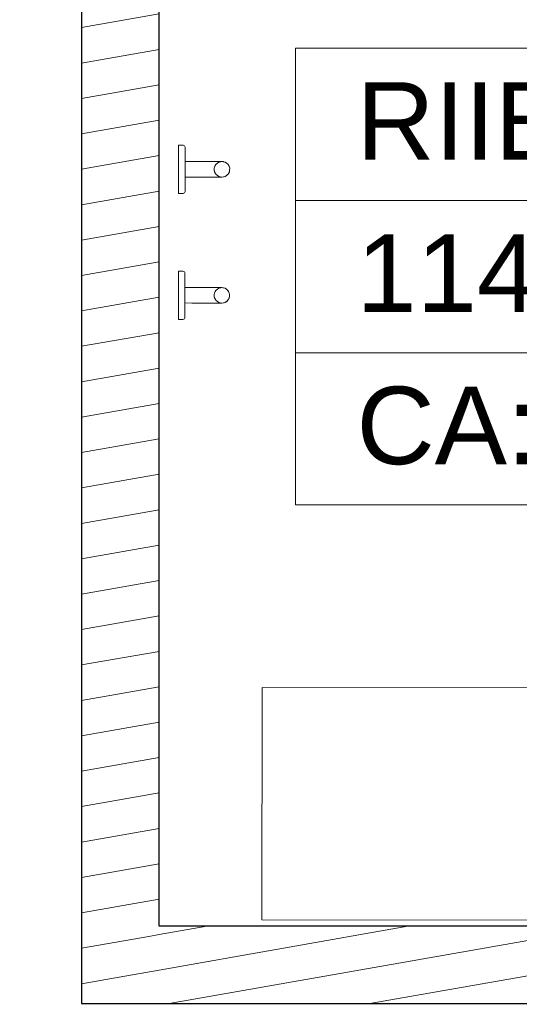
# Model space of a CAD drawing. Header units: millimetres. Extents: x -63554 to 200, y -19084 to 40052.
# Tile 33 of 120: x -45202 to -44558, y -2911 to -1640. Entities that reach past the tile are written whole.
import ezdxf
from ezdxf.enums import TextEntityAlignment as Align

# ---------------------------------------------------------------- set-up
doc = ezdxf.new("R2010")
doc.units = ezdxf.units.MM
doc.header["$MEASUREMENT"] = 0
for name, color, linetype in [('014_Ruumi netopind', 7, 'Continuous'), ('New_014_Ruumi netopind', 7, 'Continuous'), ('New_1311_Vaheseinad', 7, 'Continuous'), ('New_SA- santehnika', 7, 'Continuous'), ('New_SA-mööbel', 7, 'Continuous')]:
    doc.layers.add(name, color=color, linetype=linetype)
for name, color, linetype, lineweight in [('Archicad Zone Stamps_Pen_No__1', 7, 'Continuous', 13), ('Archicad Zone Stamps_Pen_No__7', 7, 'Continuous', 35), ('New_1311_Vaheseinad_Pen_No__101', 252, 'Continuous', 13), ('New_1311_Vaheseinad_Pen_No__41', 7, 'Continuous', 25), ('New_SA- santehnika_Pen_No__101', 252, 'Continuous', 13), ('New_SA-mööbel_Pen_No__101', 252, 'Continuous', 13)]:
    doc.layers.add(name, color=color, linetype=linetype, lineweight=lineweight)
doc.styles.add('GENERATED_STYLE_2', font='arial.ttf')
pattern_1 = [(10, (0, 0), (-7.81417, 44.316348), [])]

# ---------------------------------------------------------------- blocks, each defined once
blk = doc.blocks.new('RIIETUSBOKS_114.2_38_1', base_point=(-44306.6, -1971.8))
at = {"layer": 'Archicad Zone Stamps_Pen_No__1', "color": 7, "linetype": 'Continuous', "lineweight": 13}
for p, q in [((-43767, -1677.1), (-44846.2, -1677.1)), ((-44846.2, -1677.1), (-44846.2, -2266.4)), ((-44846.2, -1677.1), (-43767, -1677.1)), ((-44846.2, -1873.6), (-44846.2, -1677.1)), ((-43767, -2266.4), (-43767, -1677.1)), ((-43767, -1677.1), (-43767, -1873.6)), ((-43767, -1873.6), (-44846.2, -1873.6)), ((-44846.2, -1873.6), (-43767, -1873.6)), ((-44846.2, -2070), (-44846.2, -1873.6)), ((-43767, -1873.6), (-43767, -2070)), ((-43767, -2070), (-44846.2, -2070)), ((-44846.2, -2070), (-43767, -2070)), ((-44846.2, -2266.4), (-44846.2, -2070)), ((-43767, -2070), (-43767, -2266.4)), ((-44846.2, -2266.4), (-43767, -2266.4)), ((-43767, -2266.4), (-44846.2, -2266.4))]:
    blk.add_line(p, q, dxfattribs=at)
at = {"layer": 'Archicad Zone Stamps_Pen_No__7', "color": 7, "lineweight": 35, "insert": (-44238.9, -2115.2), "char_height": 100, "attachment_point": 1, "style": 'GENERATED_STYLE_2'}
blk.add_mtext('\\A1;{\\pql;\\pt0,350;\\fArial|b0|i0|c0|p0;\\W1.000000;1.3\\fArial|b0|i0|c0|p0;\\W1.000000;\\A1{\\H.66x;\\S^  ;}\\fArial|b0|i0|c0|p0;\\W1.000000; m\\fArial|b0|i0|c0|p0;\\W1.000000;\\A1{\\H.66x;\\S2^  ;}}', dxfattribs=at)
at = {"layer": 'Archicad Zone Stamps_Pen_No__7', "color": 7, "lineweight": 35, "style": 'GENERATED_STYLE_2'}
for tag, p in [('DUMMY_861', (-43845.6, -1696.8)), ('ROOM_NAME', (-44767.7, -1720.9)), ('DUMMY_862', (-43845.6, -1893.2)), ('ROOM_NUMBER', (-44767.7, -1917.3)), ('ceilingCode', (-44767.7, -2113.8))]:
    blk.add_attdef(tag, text='', height=100, dxfattribs=at).set_placement(p, align=Align.TOP_LEFT)
blk = doc.blocks.new('RIIETUSBOKS_114.3_39_1', base_point=(-44638.5, -1053.6))
at = {"layer": 'Archicad Zone Stamps_Pen_No__1', "color": 7, "linetype": 'Continuous', "lineweight": 13}
for p, q in [((-44098.9, -759), (-45178.1, -759)), ((-45178.1, -759), (-45178.1, -1348.3)), ((-45178.1, -759), (-44098.9, -759)), ((-45178.1, -955.4), (-45178.1, -759)), ((-44098.9, -1348.3), (-44098.9, -759)), ((-44098.9, -759), (-44098.9, -955.4)), ((-44098.9, -955.4), (-45178.1, -955.4)), ((-45178.1, -955.4), (-44098.9, -955.4)), ((-45178.1, -1151.8), (-45178.1, -955.4)), ((-44098.9, -955.4), (-44098.9, -1151.8)), ((-44098.9, -1151.8), (-45178.1, -1151.8)), ((-45178.1, -1151.8), (-44098.9, -1151.8)), ((-45178.1, -1348.3), (-45178.1, -1151.8)), ((-44098.9, -1151.8), (-44098.9, -1348.3)), ((-45178.1, -1348.3), (-44098.9, -1348.3)), ((-44098.9, -1348.3), (-45178.1, -1348.3))]:
    blk.add_line(p, q, dxfattribs=at)
at = {"layer": 'Archicad Zone Stamps_Pen_No__7', "color": 7, "lineweight": 35, "insert": (-44570.8, -1197.1), "char_height": 100, "attachment_point": 1, "style": 'GENERATED_STYLE_2'}
blk.add_mtext('\\A1;{\\pql;\\pt0,350;\\fArial|b0|i0|c0|p0;\\W1.000000;1.4\\fArial|b0|i0|c0|p0;\\W1.000000;\\A1{\\H.66x;\\S^  ;}\\fArial|b0|i0|c0|p0;\\W1.000000; m\\fArial|b0|i0|c0|p0;\\W1.000000;\\A1{\\H.66x;\\S2^  ;}}', dxfattribs=at)
at = {"layer": 'Archicad Zone Stamps_Pen_No__7', "color": 7, "lineweight": 35, "style": 'GENERATED_STYLE_2'}
for tag, p in [('DUMMY_861', (-44177.4, -778.6)), ('ROOM_NAME', (-45099.5, -802.8)), ('DUMMY_862', (-44177.4, -975)), ('ROOM_NUMBER', (-45099.5, -999.2)), ('ceilingCode', (-45099.5, -1195.6))]:
    blk.add_attdef(tag, text='', height=100, dxfattribs=at).set_placement(p, align=Align.TOP_LEFT)
blk = doc.blocks.new('Wall_185_1', base_point=(-45122.4, -110))
at = {"layer": 'New_1311_Vaheseinad_Pen_No__101', "linetype": 'Continuous', "lineweight": 13}
h = blk.add_hatch(dxfattribs=at)
h.set_pattern_fill('WOOD_0001', color=252, style=0, pattern_type=2)
h.set_pattern_definition(pattern_1)
h.paths.add_polyline_path([(-45122.4, -2810), (-45022.4, -2810), (-45022.4, -1368.1), (-45122.4, -1368.1)])
h = blk.add_hatch(dxfattribs=at)
h.set_pattern_fill('WOOD_0001', color=252, style=0, pattern_type=2)
h.set_pattern_definition(pattern_1)
h.paths.add_polyline_path([(-45022.4, -2810), (-45122.4, -2910), (-45022.4, -2910)])
h = blk.add_hatch(dxfattribs=at)
h.set_pattern_fill('WOOD_0001', color=252, style=0, pattern_type=2)
h.set_pattern_definition(pattern_1)
h.paths.add_polyline_path([(-45022.4, -2810), (-45122.4, -2810), (-45122.4, -2910)])
at = {"layer": 'New_1311_Vaheseinad_Pen_No__41', "color": 7, "linetype": 'Continuous', "lineweight": 25, "flags": 128}
for points in [[(-45122.4, -1368.1), (-45122.4, -2910)], [(-45022.4, -2810), (-45022.4, -1560)], [(-45122.4, -2910), (-45022.4, -2910)]]:
    blk.add_lwpolyline(points, dxfattribs=at)
blk = doc.blocks.new('Wall_186_1', base_point=(-45122.4, -2910))
at = {"layer": 'New_1311_Vaheseinad_Pen_No__101', "linetype": 'Continuous', "lineweight": 13}
h = blk.add_hatch(dxfattribs=at)
h.set_pattern_fill('WOOD_0001', color=252, style=0, pattern_type=2)
h.set_pattern_definition(pattern_1)
h.paths.add_polyline_path([(-45022.4, -2910), (-43922.4, -2910), (-43922.4, -2810), (-45022.4, -2810)])
at = {"layer": 'New_1311_Vaheseinad_Pen_No__41', "color": 7, "linetype": 'Continuous', "lineweight": 25, "flags": 128}
for points in [[(-43922.4, -2810), (-45022.4, -2810)], [(-43922.4, -2810), (-43922.4, -2910)], [(-45022.4, -2910), (-43922.4, -2910)]]:
    blk.add_lwpolyline(points, dxfattribs=at)
blk = doc.blocks.new('Rectangular Table 01 26[192]_1', base_point=(-44089.5, -2502.3))
at = {"layer": 'New_SA-mööbel_Pen_No__101', "color": 252, "linetype": 'Continuous', "lineweight": 13, "flags": 128}
blk.add_lwpolyline([(-44089.5, -2502.3), (-44889.5, -2501.8), (-44889.7, -2801.8), (-44089.7, -2802.3)], close=True, dxfattribs=at)
blk = doc.blocks.new('Sanitary_Accessories_DELABIE_4043BK-Matte-black-stainless-steel-coat[194]_1', base_point=(-44958.9, -1995.9))
at = {"layer": 'New_SA- santehnika_Pen_No__101', "color": 252, "linetype": 'Continuous', "lineweight": 13}
for p, q in [((-44997.5, -1965.2), (-44997.5, -1964.9)), ((-44997.5, -1964.9), (-44991.5, -1964.9)), ((-44997.5, -1965.2), (-44997.5, -1964.9)), ((-44997.5, -1964.9), (-44991.5, -1964.9)), ((-44997.5, -1966.2), (-44997.5, -1965.2)), ((-44997.5, -1966.2), (-44997.5, -1965.2)), ((-44997.5, -1967.7), (-44997.5, -1966.2)), ((-44997.5, -1967.7), (-44997.5, -1966.2)), ((-44997.5, -1969.8), (-44997.5, -1967.7)), ((-44997.5, -1969.8), (-44997.5, -1967.7)), ((-44990.5, -1965.1), (-44991.5, -1964.9)), ((-44990.5, -1965.1), (-44991.5, -1964.9)), ((-44990.5, -1965.1), (-44989.7, -1965.7)), ((-44990.5, -1965.1), (-44989.7, -1965.7)), ((-44989.7, -1965.7), (-44989.2, -1966.5)), ((-44989.7, -1965.7), (-44989.2, -1966.5)), ((-44989.2, -1966.5), (-44989, -1967.4)), ((-44989.2, -1966.5), (-44989, -1967.4)), ((-44989, -1967.5), (-44989, -1967.4)), ((-44989, -1967.5), (-44989, -1967.4)), ((-44989, -1968), (-44989, -1967.5)), ((-44989, -1968), (-44989, -1967.5)), ((-44989, -1968.6), (-44989, -1968)), ((-44989, -1968.6), (-44989, -1968)), ((-44989, -1969.5), (-44989, -1968.6)), ((-44989, -1969.5), (-44989, -1968.6)), ((-44997.5, -1972.5), (-44997.5, -1969.8)), ((-44997.5, -1972.5), (-44997.5, -1969.8)), ((-44997.5, -1975.6), (-44997.5, -1972.5)), ((-44997.5, -1975.6), (-44997.5, -1972.5)), ((-44997.5, -1979.2), (-44997.5, -1975.6)), ((-44997.5, -1979.2), (-44997.5, -1975.6)), ((-44997.5, -1983), (-44997.5, -1979.2)), ((-44997.5, -1983), (-44997.5, -1979.2)), ((-44989, -1970.7), (-44989, -1969.5)), ((-44989, -1970.7), (-44989, -1969.5)), ((-44989, -1972.1), (-44989, -1970.7)), ((-44989, -1972.1), (-44989, -1970.7)), ((-44989, -1973.7), (-44989, -1972.1)), ((-44989, -1973.7), (-44989, -1972.1)), ((-44989, -1975.6), (-44989, -1973.7)), ((-44989, -1975.6), (-44989, -1973.7)), ((-44989, -1977.6), (-44989, -1975.6)), ((-44989, -1977.6), (-44989, -1975.6)), ((-44989, -1979.8), (-44989, -1977.6)), ((-44989, -1979.8), (-44989, -1977.6)), ((-44989, -1982.2), (-44989, -1979.8)), ((-44989, -1982.2), (-44989, -1979.8)), ((-44989, -1984.7), (-44989, -1982.2)), ((-44989, -1984.7), (-44989, -1982.2)), ((-44997.5, -1987.2), (-44997.5, -1983)), ((-44997.5, -1987.2), (-44997.5, -1983)), ((-44997.5, -1991.5), (-44997.5, -1987.2)), ((-44997.5, -1991.5), (-44997.5, -1987.2)), ((-44997.5, -1995.9), (-44997.5, -1991.5)), ((-44997.5, -1995.9), (-44997.5, -1991.5)), ((-44989, -1987.4), (-44989, -1984.7)), ((-44989, -1987.4), (-44989, -1984.7)), ((-44989, -1985.9), (-44980.1, -1985.9)), ((-44989, -1985.9), (-44980.1, -1985.9)), ((-44989, -1990.1), (-44989, -1987.4)), ((-44989, -1990.1), (-44989, -1987.4)), ((-44989, -1992.9), (-44989, -1990.1)), ((-44989, -1992.9), (-44989, -1990.1)), ((-44989, -1995.9), (-44989, -1992.9)), ((-44989, -1995.9), (-44989, -1992.9)), ((-44980.1, -1985.9), (-44971.3, -1985.9)), ((-44980.1, -1985.9), (-44971.3, -1985.9)), ((-44968.1, -1985.9), (-44971.3, -1985.9)), ((-44968.1, -1985.9), (-44971.3, -1985.9)), ((-44965.2, -1985.9), (-44968.1, -1985.9)), ((-44965.2, -1985.9), (-44968.1, -1985.9)), ((-44962.3, -1985.9), (-44965.2, -1985.9)), ((-44962.3, -1985.9), (-44965.2, -1985.9)), ((-44959.5, -1985.9), (-44962.3, -1985.9)), ((-44959.5, -1985.9), (-44962.3, -1985.9)), ((-44956.8, -1985.9), (-44959.5, -1985.9)), ((-44956.8, -1985.9), (-44959.5, -1985.9)), ((-44954.3, -1986), (-44956.8, -1985.9)), ((-44954.3, -1986), (-44956.8, -1985.9)), ((-44952, -1986), (-44954.3, -1986)), ((-44952, -1986), (-44954.3, -1986)), ((-44949.9, -1986), (-44952, -1986)), ((-44949.9, -1986), (-44952, -1986)), ((-44951.3, -1995.3), (-44951.2, -1994.9)), ((-44951.3, -1995.3), (-44951.2, -1994.9)), ((-44950.8, -1992.9), (-44951.2, -1994.9)), ((-44950.8, -1992.9), (-44951.2, -1994.9)), ((-44951.2, -1994.9), (-44951.2, -1997)), ((-44951.2, -1994.9), (-44951.2, -1997)), ((-44950, -1991), (-44950.8, -1992.9)), ((-44950, -1991), (-44950.8, -1992.9)), ((-44950.8, -1992.9), (-44950.7, -1992.6)), ((-44950.8, -1992.9), (-44950.7, -1992.6)), ((-44950.7, -1992.6), (-44950, -1991)), ((-44950.7, -1992.6), (-44950, -1991)), ((-44948.7, -1989.3), (-44950, -1991)), ((-44948.7, -1989.3), (-44950, -1991)), ((-44949.5, -1990.2), (-44950, -1991)), ((-44949.5, -1990.2), (-44950, -1991)), ((-44947.9, -1986), (-44949.9, -1986)), ((-44947.9, -1986), (-44949.9, -1986)), ((-44948.7, -1989.3), (-44949.5, -1990.2)), ((-44948.7, -1989.3), (-44949.5, -1990.2)), ((-44948.7, -1989.3), (-44947.2, -1987.9)), ((-44948.7, -1989.3), (-44947.2, -1987.9)), ((-44947.6, -1988.2), (-44948.7, -1989.3)), ((-44947.6, -1988.2), (-44948.7, -1989.3)), ((-44946.2, -1986), (-44947.9, -1986)), ((-44946.2, -1986), (-44947.9, -1986)), ((-44947.2, -1987.9), (-44947.6, -1988.2)), ((-44947.2, -1987.9), (-44947.6, -1988.2)), ((-44945.4, -1986.8), (-44947.2, -1987.9)), ((-44945.4, -1986.8), (-44947.2, -1987.9)), ((-44944.8, -1986), (-44946.2, -1986)), ((-44944.8, -1986), (-44946.2, -1986)), ((-44943.4, -1986.2), (-44945.4, -1986.8)), ((-44943.4, -1986.2), (-44945.4, -1986.8)), ((-44945.3, -1986.8), (-44945.4, -1986.8)), ((-44945.3, -1986.8), (-44945.4, -1986.8)), ((-44943.5, -1986), (-44944.8, -1986)), ((-44943.5, -1986), (-44944.8, -1986)), ((-44942.6, -1986), (-44943.5, -1986)), ((-44942.6, -1986), (-44943.5, -1986)), ((-44943.5, -1986.2), (-44942.7, -1986.1)), ((-44943.5, -1986.2), (-44942.7, -1986.1)), ((-44941.3, -1986), (-44943.4, -1986.2)), ((-44941.3, -1986), (-44943.4, -1986.2)), ((-44942.7, -1986.1), (-44943.4, -1986.2)), ((-44942.7, -1986.1), (-44943.4, -1986.2)), ((-44942.7, -1986.1), (-44941.3, -1986)), ((-44942.7, -1986.1), (-44941.3, -1986)), ((-44941.9, -1986), (-44942.6, -1986)), ((-44941.9, -1986), (-44942.6, -1986)), ((-44941.4, -1986), (-44941.9, -1986)), ((-44941.4, -1986), (-44941.9, -1986)), ((-44941.4, -1986), (-44941.4, -1986)), ((-44941.4, -1986), (-44941.4, -1986)), ((-44939.2, -1986.2), (-44941.3, -1986)), ((-44941.3, -1986), (-44939.9, -1986.1)), ((-44939.2, -1986.2), (-44941.3, -1986)), ((-44941.3, -1986), (-44939.9, -1986.1)), ((-44939.9, -1986.1), (-44939.2, -1986.2)), ((-44939.9, -1986.1), (-44939.2, -1986.2)), ((-44937.2, -1986.8), (-44939.2, -1986.2)), ((-44937.2, -1986.8), (-44939.2, -1986.2)), ((-44937.3, -1986.8), (-44937.2, -1986.8)), ((-44937.3, -1986.8), (-44937.2, -1986.8)), ((-44935.4, -1987.9), (-44937.2, -1986.8)), ((-44935.4, -1987.9), (-44937.2, -1986.8)), ((-44935, -1988.2), (-44935.4, -1987.9)), ((-44935.4, -1987.9), (-44933.9, -1989.3)), ((-44935, -1988.2), (-44935.4, -1987.9)), ((-44935.4, -1987.9), (-44933.9, -1989.3)), ((-44933.9, -1989.3), (-44935, -1988.2)), ((-44933.9, -1989.3), (-44935, -1988.2)), ((-44933.1, -1990.2), (-44933.9, -1989.3)), ((-44932.6, -1991), (-44933.9, -1989.3)), ((-44933.1, -1990.2), (-44933.9, -1989.3)), ((-44932.6, -1991), (-44933.9, -1989.3)), ((-44932.6, -1991), (-44933.1, -1990.2)), ((-44932.6, -1991), (-44933.1, -1990.2)), ((-44931.8, -1992.9), (-44932.6, -1991)), ((-44932.6, -1991), (-44931.9, -1992.6)), ((-44931.8, -1992.9), (-44932.6, -1991)), ((-44932.6, -1991), (-44931.9, -1992.6)), ((-44931.9, -1992.6), (-44931.8, -1992.9)), ((-44931.9, -1992.6), (-44931.8, -1992.9)), ((-44931.4, -1994.9), (-44931.8, -1992.9)), ((-44931.4, -1994.9), (-44931.8, -1992.9)), ((-44931.3, -1995.3), (-44931.4, -1994.9)), ((-44931.4, -1997), (-44931.4, -1994.9)), ((-44931.3, -1995.3), (-44931.4, -1994.9)), ((-44931.4, -1997), (-44931.4, -1994.9)), ((-44997.5, -2000.3), (-44997.5, -1995.9)), ((-44997.5, -2000.3), (-44997.5, -1995.9)), ((-44997.5, -2004.7), (-44997.5, -2000.3)), ((-44997.5, -2004.7), (-44997.5, -2000.3)), ((-44997.5, -2008.8), (-44997.5, -2004.7)), ((-44997.5, -2008.8), (-44997.5, -2004.7)), ((-44989, -1998.5), (-44989, -1995.9)), ((-44989, -1998.5), (-44989, -1995.9)), ((-44989, -2001.4), (-44989, -1998.5)), ((-44989, -2001.4), (-44989, -1998.5)), ((-44989, -2004.1), (-44989, -2001.4)), ((-44989, -2004.1), (-44989, -2001.4)), ((-44989, -2006.7), (-44989, -2004.1)), ((-44989, -2006.7), (-44989, -2004.1)), ((-44980.2, -2005.9), (-44989, -2005.8)), ((-44980.2, -2005.9), (-44989, -2005.8)), ((-44989, -2009.2), (-44989, -2006.7)), ((-44989, -2009.2), (-44989, -2006.7)), ((-44971.3, -2005.9), (-44980.2, -2005.9)), ((-44971.3, -2005.9), (-44980.2, -2005.9)), ((-44971.3, -2005.9), (-44968.1, -2005.9)), ((-44971.3, -2005.9), (-44968.1, -2005.9)), ((-44968.1, -2005.9), (-44965.2, -2005.9)), ((-44968.1, -2005.9), (-44965.2, -2005.9)), ((-44965.2, -2005.9), (-44962.3, -2005.9)), ((-44965.2, -2005.9), (-44962.3, -2005.9)), ((-44962.3, -2005.9), (-44959.5, -2005.9)), ((-44962.3, -2005.9), (-44959.5, -2005.9)), ((-44959.5, -2005.9), (-44956.8, -2005.9)), ((-44959.5, -2005.9), (-44956.8, -2005.9)), ((-44956.8, -2005.9), (-44954.3, -2006)), ((-44956.8, -2005.9), (-44954.3, -2006)), ((-44954.3, -2006), (-44952, -2006)), ((-44954.3, -2006), (-44952, -2006)), ((-44952, -2006), (-44949.9, -2006)), ((-44952, -2006), (-44949.9, -2006)), ((-44951.2, -1997), (-44951.3, -1995.3)), ((-44951.2, -1997), (-44951.3, -1995.3)), ((-44951.2, -1997), (-44951.1, -1998)), ((-44951.2, -1997), (-44950.8, -1999)), ((-44951.2, -1997), (-44951.1, -1998)), ((-44951.2, -1997), (-44950.8, -1999)), ((-44951.1, -1998), (-44950.8, -1999)), ((-44951.1, -1998), (-44950.8, -1999)), ((-44950.8, -1999), (-44950, -2001)), ((-44950.2, -2000.6), (-44950.8, -1999)), ((-44950.8, -1999), (-44950, -2001)), ((-44950.2, -2000.6), (-44950.8, -1999)), ((-44950.2, -2000.6), (-44950, -2001)), ((-44950.2, -2000.6), (-44950, -2001)), ((-44950, -2001), (-44948.7, -2002.6)), ((-44950, -2001), (-44948.7, -2002.6)), ((-44949.9, -2006), (-44948, -2006)), ((-44949.9, -2006), (-44948, -2006)), ((-44948.6, -2002.8), (-44948.7, -2002.6)), ((-44948.7, -2002.6), (-44947.2, -2004)), ((-44948.6, -2002.8), (-44948.7, -2002.6)), ((-44948.7, -2002.6), (-44947.2, -2004)), ((-44947.2, -2004), (-44948.6, -2002.8)), ((-44947.2, -2004), (-44948.6, -2002.8)), ((-44948, -2006), (-44946.2, -2006)), ((-44948, -2006), (-44946.2, -2006)), ((-44947.2, -2004), (-44946.5, -2004.5)), ((-44947.2, -2004), (-44945.4, -2005.1)), ((-44947.2, -2004), (-44946.5, -2004.5)), ((-44947.2, -2004), (-44945.4, -2005.1)), ((-44946.5, -2004.5), (-44945.4, -2005.1)), ((-44946.5, -2004.5), (-44945.4, -2005.1)), ((-44946.2, -2006), (-44944.8, -2006)), ((-44946.2, -2006), (-44944.8, -2006)), ((-44945.4, -2005.1), (-44944, -2005.6)), ((-44943.4, -2005.7), (-44945.4, -2005.1)), ((-44945.4, -2005.1), (-44944, -2005.6)), ((-44943.4, -2005.7), (-44945.4, -2005.1)), ((-44945.2, -2005.2), (-44944, -2005.6)), ((-44945.2, -2005.2), (-44944, -2005.6)), ((-44944.8, -2006), (-44943.5, -2006)), ((-44944.8, -2006), (-44943.5, -2006)), ((-44944, -2005.6), (-44943.4, -2005.7)), ((-44944, -2005.6), (-44943.4, -2005.8)), ((-44944, -2005.6), (-44943.4, -2005.7)), ((-44944, -2005.6), (-44943.4, -2005.8)), ((-44943.5, -2006), (-44942.6, -2006)), ((-44943.5, -2006), (-44942.6, -2006)), ((-44943.4, -2005.7), (-44941.3, -2006)), ((-44943.4, -2005.7), (-44941.3, -2006)), ((-44942.6, -2006), (-44941.9, -2006)), ((-44942.6, -2006), (-44941.9, -2006)), ((-44941.9, -2006), (-44941.4, -2006)), ((-44941.9, -2006), (-44941.4, -2006)), ((-44941.4, -2006), (-44941.3, -2006)), ((-44941.4, -2006), (-44941.3, -2006)), ((-44941.3, -2006), (-44939.2, -2005.7)), ((-44941.3, -2006), (-44939.2, -2005.7)), ((-44937.2, -2005.1), (-44939.2, -2005.7)), ((-44937.2, -2005.1), (-44939.2, -2005.7)), ((-44939.2, -2005.7), (-44938.6, -2005.6)), ((-44939.2, -2005.7), (-44938.6, -2005.6)), ((-44938.6, -2005.6), (-44937.2, -2005.1)), ((-44938.6, -2005.6), (-44937.2, -2005.1)), ((-44937.2, -2005.1), (-44935.4, -2004.1)), ((-44937.2, -2005.1), (-44935.4, -2004.1)), ((-44937.2, -2005.1), (-44936.1, -2004.5)), ((-44937.2, -2005.1), (-44936.1, -2004.5)), ((-44936.1, -2004.5), (-44935.4, -2004.1)), ((-44936.1, -2004.5), (-44935.4, -2004.1)), ((-44935.4, -2004.1), (-44933.9, -2002.7)), ((-44935.4, -2004.1), (-44933.9, -2002.7)), ((-44934, -2002.8), (-44935.4, -2004.1)), ((-44934, -2002.8), (-44935.4, -2004.1)), ((-44934, -2002.8), (-44933.9, -2002.7)), ((-44934, -2002.8), (-44933.9, -2002.7)), ((-44933.9, -2002.7), (-44932.6, -2001)), ((-44933.9, -2002.7), (-44932.6, -2001)), ((-44932.6, -2001), (-44931.8, -1999.1)), ((-44932.6, -2001), (-44931.8, -1999.1)), ((-44932.4, -2000.6), (-44932.6, -2001)), ((-44932.4, -2000.6), (-44932.6, -2001)), ((-44931.8, -1999.1), (-44932.4, -2000.6)), ((-44931.8, -1999.1), (-44932.4, -2000.6)), ((-44931.8, -1999.1), (-44931.4, -1997)), ((-44931.8, -1999.1), (-44931.4, -1997)), ((-44931.8, -1999.1), (-44931.5, -1998)), ((-44931.8, -1999.1), (-44931.5, -1998)), ((-44931.5, -1998), (-44931.4, -1997)), ((-44931.5, -1998), (-44931.4, -1997)), ((-44931.3, -1995.3), (-44931.4, -1997)), ((-44931.3, -1995.3), (-44931.4, -1997)), ((-44997.5, -2012.7), (-44997.5, -2008.8)), ((-44997.5, -2012.7), (-44997.5, -2008.8)), ((-44997.5, -2016.2), (-44997.5, -2012.7)), ((-44997.5, -2016.2), (-44997.5, -2012.7)), ((-44997.5, -2019.4), (-44997.5, -2016.2)), ((-44997.5, -2019.4), (-44997.5, -2016.2)), ((-44997.5, -2022), (-44997.5, -2019.4)), ((-44997.5, -2022), (-44997.5, -2019.4)), ((-44989, -2011.6), (-44989, -2009.2)), ((-44989, -2011.6), (-44989, -2009.2)), ((-44989, -2013.8), (-44989, -2011.6)), ((-44989, -2013.8), (-44989, -2011.6)), ((-44989, -2015.9), (-44989, -2013.8)), ((-44989, -2015.9), (-44989, -2013.8)), ((-44989, -2017.8), (-44989, -2015.9)), ((-44989, -2017.8), (-44989, -2015.9)), ((-44989, -2019.4), (-44989, -2017.8)), ((-44989, -2019.4), (-44989, -2017.8)), ((-44989, -2020.9), (-44989, -2019.4)), ((-44989, -2020.9), (-44989, -2019.4)), ((-44997.5, -2024.1), (-44997.5, -2022)), ((-44997.5, -2024.1), (-44997.5, -2022)), ((-44997.5, -2025.7), (-44997.5, -2024.1)), ((-44997.5, -2025.7), (-44997.5, -2024.1)), ((-44997.5, -2026.6), (-44997.5, -2025.7)), ((-44997.5, -2026.6), (-44997.5, -2025.7)), ((-44997.5, -2026.9), (-44997.5, -2026.6)), ((-44997.5, -2026.9), (-44997.5, -2026.6)), ((-44991.5, -2026.9), (-44997.5, -2026.9)), ((-44991.5, -2026.9), (-44997.5, -2026.9)), ((-44991.5, -2026.9), (-44990.5, -2026.7)), ((-44991.5, -2026.9), (-44990.5, -2026.7)), ((-44990.5, -2026.7), (-44989.7, -2026.2)), ((-44990.5, -2026.7), (-44989.7, -2026.2)), ((-44989.7, -2026.2), (-44989.2, -2025.4)), ((-44989.7, -2026.2), (-44989.2, -2025.4)), ((-44989.2, -2025.4), (-44989, -2024.4)), ((-44989.2, -2025.4), (-44989, -2024.4)), ((-44989, -2022.1), (-44989, -2020.9)), ((-44989, -2022.1), (-44989, -2020.9)), ((-44989, -2023.1), (-44989, -2022.1)), ((-44989, -2023.1), (-44989, -2022.1)), ((-44989, -2023.8), (-44989, -2023.1)), ((-44989, -2023.8), (-44989, -2023.1)), ((-44989, -2024.3), (-44989, -2023.8)), ((-44989, -2024.3), (-44989, -2023.8)), ((-44989, -2024.4), (-44989, -2024.3)), ((-44989, -2024.4), (-44989, -2024.3))]:
    blk.add_line(p, q, dxfattribs=at)
blk = doc.blocks.new('Sanitary_Accessories_DELABIE_4043BK-Matte-black-stainless-steel-coat[195]_1', base_point=(-44958.8, -1833.3))
at = {"layer": 'New_SA- santehnika_Pen_No__101', "color": 252, "linetype": 'Continuous', "lineweight": 13}
for p, q in [((-44997.4, -1802.6), (-44997.4, -1802.3)), ((-44997.4, -1802.3), (-44991.4, -1802.3)), ((-44997.4, -1802.6), (-44997.4, -1802.3)), ((-44997.4, -1802.3), (-44991.4, -1802.3)), ((-44997.4, -1803.5), (-44997.4, -1802.6)), ((-44997.4, -1803.5), (-44997.4, -1802.6)), ((-44997.4, -1805.1), (-44997.4, -1803.5)), ((-44997.4, -1805.1), (-44997.4, -1803.5)), ((-44990.4, -1802.5), (-44991.4, -1802.3)), ((-44990.4, -1802.5), (-44991.4, -1802.3)), ((-44990.4, -1802.5), (-44989.6, -1803)), ((-44990.4, -1802.5), (-44989.6, -1803)), ((-44989.6, -1803), (-44989.1, -1803.8)), ((-44989.6, -1803), (-44989.1, -1803.8)), ((-44989.1, -1803.8), (-44988.9, -1804.8)), ((-44989.1, -1803.8), (-44988.9, -1804.8)), ((-44997.4, -1807.2), (-44997.4, -1805.1)), ((-44997.4, -1807.2), (-44997.4, -1805.1)), ((-44997.4, -1809.9), (-44997.4, -1807.2)), ((-44997.4, -1809.9), (-44997.4, -1807.2)), ((-44997.4, -1813), (-44997.4, -1809.9)), ((-44997.4, -1813), (-44997.4, -1809.9)), ((-44997.4, -1816.5), (-44997.4, -1813)), ((-44997.4, -1816.5), (-44997.4, -1813)), ((-44997.4, -1820.4), (-44997.4, -1816.5)), ((-44997.4, -1820.4), (-44997.4, -1816.5)), ((-44988.9, -1804.9), (-44988.9, -1804.8)), ((-44988.9, -1804.9), (-44988.9, -1804.8)), ((-44988.9, -1805.3), (-44988.9, -1804.9)), ((-44988.9, -1805.3), (-44988.9, -1804.9)), ((-44988.9, -1806), (-44988.9, -1805.3)), ((-44988.9, -1806), (-44988.9, -1805.3)), ((-44988.9, -1806.9), (-44988.9, -1806)), ((-44988.9, -1806.9), (-44988.9, -1806)), ((-44988.9, -1808.1), (-44988.9, -1806.9)), ((-44988.9, -1808.1), (-44988.9, -1806.9)), ((-44988.9, -1809.5), (-44988.9, -1808.1)), ((-44988.9, -1809.5), (-44988.9, -1808.1)), ((-44988.9, -1811.1), (-44988.9, -1809.5)), ((-44988.9, -1811.1), (-44988.9, -1809.5)), ((-44988.9, -1812.9), (-44988.9, -1811.1)), ((-44988.9, -1812.9), (-44988.9, -1811.1)), ((-44988.9, -1815), (-44988.9, -1812.9)), ((-44988.9, -1815), (-44988.9, -1812.9)), ((-44988.9, -1817.2), (-44988.9, -1815)), ((-44988.9, -1817.2), (-44988.9, -1815)), ((-44997.4, -1824.5), (-44997.4, -1820.4)), ((-44997.4, -1824.5), (-44997.4, -1820.4)), ((-44997.4, -1828.9), (-44997.4, -1824.5)), ((-44997.4, -1828.9), (-44997.4, -1824.5)), ((-44997.4, -1833.3), (-44997.4, -1828.9)), ((-44997.4, -1833.3), (-44997.4, -1828.9)), ((-44988.9, -1819.5), (-44988.9, -1817.2)), ((-44988.9, -1819.5), (-44988.9, -1817.2)), ((-44988.9, -1822), (-44988.9, -1819.5)), ((-44988.9, -1822), (-44988.9, -1819.5)), ((-44988.9, -1824.7), (-44988.9, -1822)), ((-44988.9, -1824.7), (-44988.9, -1822)), ((-44988.9, -1823.3), (-44980, -1823.3)), ((-44988.9, -1823.3), (-44980, -1823.3)), ((-44988.9, -1827.5), (-44988.9, -1824.7)), ((-44988.9, -1827.5), (-44988.9, -1824.7)), ((-44988.9, -1830.3), (-44988.9, -1827.5)), ((-44988.9, -1830.3), (-44988.9, -1827.5)), ((-44980, -1823.3), (-44971.2, -1823.3)), ((-44980, -1823.3), (-44971.2, -1823.3)), ((-44968, -1823.3), (-44971.2, -1823.3)), ((-44968, -1823.3), (-44971.2, -1823.3)), ((-44965.1, -1823.3), (-44968, -1823.3)), ((-44965.1, -1823.3), (-44968, -1823.3)), ((-44962.2, -1823.3), (-44965.1, -1823.3)), ((-44962.2, -1823.3), (-44965.1, -1823.3)), ((-44959.4, -1823.3), (-44962.2, -1823.3)), ((-44959.4, -1823.3), (-44962.2, -1823.3)), ((-44956.7, -1823.3), (-44959.4, -1823.3)), ((-44956.7, -1823.3), (-44959.4, -1823.3)), ((-44954.2, -1823.3), (-44956.7, -1823.3)), ((-44954.2, -1823.3), (-44956.7, -1823.3)), ((-44951.9, -1823.3), (-44954.2, -1823.3)), ((-44951.9, -1823.3), (-44954.2, -1823.3)), ((-44949.8, -1823.3), (-44951.9, -1823.3)), ((-44949.8, -1823.3), (-44951.9, -1823.3)), ((-44949.9, -1828.3), (-44950.7, -1830.2)), ((-44949.9, -1828.3), (-44950.7, -1830.2)), ((-44950.6, -1830), (-44949.9, -1828.3)), ((-44950.6, -1830), (-44949.9, -1828.3)), ((-44948.6, -1826.6), (-44949.9, -1828.3)), ((-44948.6, -1826.6), (-44949.9, -1828.3)), ((-44949.4, -1827.5), (-44949.9, -1828.3)), ((-44949.4, -1827.5), (-44949.9, -1828.3)), ((-44947.8, -1823.3), (-44949.8, -1823.3)), ((-44947.8, -1823.3), (-44949.8, -1823.3)), ((-44948.6, -1826.6), (-44949.4, -1827.5)), ((-44948.6, -1826.6), (-44949.4, -1827.5)), ((-44948.6, -1826.6), (-44947.1, -1825.2)), ((-44948.6, -1826.6), (-44947.1, -1825.2)), ((-44947.5, -1825.6), (-44948.6, -1826.6)), ((-44947.5, -1825.6), (-44948.6, -1826.6)), ((-44946.1, -1823.3), (-44947.8, -1823.3)), ((-44946.1, -1823.3), (-44947.8, -1823.3)), ((-44947.1, -1825.2), (-44947.5, -1825.6)), ((-44947.1, -1825.2), (-44947.5, -1825.6)), ((-44945.3, -1824.2), (-44947.1, -1825.2)), ((-44945.3, -1824.2), (-44947.1, -1825.2)), ((-44944.6, -1823.3), (-44946.1, -1823.3)), ((-44944.6, -1823.3), (-44946.1, -1823.3)), ((-44943.3, -1823.5), (-44945.3, -1824.2)), ((-44943.3, -1823.5), (-44945.3, -1824.2)), ((-44945.2, -1824.1), (-44945.3, -1824.2)), ((-44945.2, -1824.1), (-44945.3, -1824.2)), ((-44943.4, -1823.3), (-44944.6, -1823.3)), ((-44943.4, -1823.3), (-44944.6, -1823.3)), ((-44942.4, -1823.3), (-44943.4, -1823.3)), ((-44942.4, -1823.3), (-44943.4, -1823.3)), ((-44941.2, -1823.3), (-44943.3, -1823.5)), ((-44941.2, -1823.3), (-44943.3, -1823.5)), ((-44942.6, -1823.4), (-44943.3, -1823.5)), ((-44943.3, -1823.5), (-44942.6, -1823.4)), ((-44942.6, -1823.4), (-44943.3, -1823.5)), ((-44943.3, -1823.5), (-44942.6, -1823.4)), ((-44942.6, -1823.4), (-44941.2, -1823.3)), ((-44942.6, -1823.4), (-44941.2, -1823.3)), ((-44941.8, -1823.3), (-44942.4, -1823.3)), ((-44941.8, -1823.3), (-44942.4, -1823.3)), ((-44941.3, -1823.3), (-44941.8, -1823.3)), ((-44941.3, -1823.3), (-44941.8, -1823.3)), ((-44941.2, -1823.3), (-44941.3, -1823.3)), ((-44941.2, -1823.3), (-44941.3, -1823.3)), ((-44939.1, -1823.5), (-44941.2, -1823.3)), ((-44941.2, -1823.3), (-44939.8, -1823.4)), ((-44939.1, -1823.5), (-44941.2, -1823.3)), ((-44941.2, -1823.3), (-44939.8, -1823.4)), ((-44939.8, -1823.4), (-44939.1, -1823.5)), ((-44939.8, -1823.4), (-44939.1, -1823.5)), ((-44937.1, -1824.2), (-44939.1, -1823.5)), ((-44937.1, -1824.2), (-44939.1, -1823.5)), ((-44937.2, -1824.1), (-44937.1, -1824.2)), ((-44937.2, -1824.1), (-44937.1, -1824.2)), ((-44935.3, -1825.2), (-44937.1, -1824.2)), ((-44935.3, -1825.2), (-44937.1, -1824.2)), ((-44934.9, -1825.6), (-44935.3, -1825.2)), ((-44935.3, -1825.2), (-44933.8, -1826.6)), ((-44934.9, -1825.6), (-44935.3, -1825.2)), ((-44935.3, -1825.2), (-44933.8, -1826.6)), ((-44933.8, -1826.6), (-44934.9, -1825.6)), ((-44933.8, -1826.6), (-44934.9, -1825.6)), ((-44933, -1827.6), (-44933.8, -1826.6)), ((-44932.5, -1828.3), (-44933.8, -1826.6)), ((-44933, -1827.6), (-44933.8, -1826.6)), ((-44932.5, -1828.3), (-44933.8, -1826.6)), ((-44932.5, -1828.3), (-44933, -1827.6)), ((-44932.5, -1828.3), (-44933, -1827.6)), ((-44931.7, -1830.2), (-44932.5, -1828.3)), ((-44932.5, -1828.3), (-44931.8, -1830)), ((-44931.7, -1830.2), (-44932.5, -1828.3)), ((-44932.5, -1828.3), (-44931.8, -1830)), ((-44997.4, -1837.7), (-44997.4, -1833.3)), ((-44997.4, -1837.7), (-44997.4, -1833.3)), ((-44997.4, -1842), (-44997.4, -1837.7)), ((-44997.4, -1842), (-44997.4, -1837.7)), ((-44997.4, -1846.2), (-44997.4, -1842)), ((-44997.4, -1846.2), (-44997.4, -1842)), ((-44988.9, -1833.3), (-44988.9, -1830.3)), ((-44988.9, -1833.3), (-44988.9, -1830.3)), ((-44988.9, -1835.9), (-44988.9, -1833.3)), ((-44988.9, -1835.9), (-44988.9, -1833.3)), ((-44988.9, -1838.8), (-44988.9, -1835.9)), ((-44988.9, -1838.8), (-44988.9, -1835.9)), ((-44988.9, -1841.5), (-44988.9, -1838.8)), ((-44988.9, -1841.5), (-44988.9, -1838.8)), ((-44988.9, -1844.1), (-44988.9, -1841.5)), ((-44988.9, -1844.1), (-44988.9, -1841.5)), ((-44951.2, -1832.6), (-44951.1, -1832.3)), ((-44951.2, -1832.6), (-44951.1, -1832.3)), ((-44951.1, -1834.4), (-44951.2, -1832.6)), ((-44951.1, -1834.4), (-44951.2, -1832.6)), ((-44950.7, -1830.2), (-44951.1, -1832.3)), ((-44950.7, -1830.2), (-44951.1, -1832.3)), ((-44951.1, -1832.3), (-44951.1, -1834.4)), ((-44951.1, -1832.3), (-44951.1, -1834.4)), ((-44951.1, -1834.4), (-44951, -1835.3)), ((-44951.1, -1834.4), (-44950.7, -1836.4)), ((-44951.1, -1834.4), (-44951, -1835.3)), ((-44951.1, -1834.4), (-44950.7, -1836.4)), ((-44951, -1835.3), (-44950.7, -1836.4)), ((-44951, -1835.3), (-44950.7, -1836.4)), ((-44950.7, -1830.2), (-44950.6, -1830)), ((-44950.7, -1830.2), (-44950.6, -1830)), ((-44950.7, -1836.4), (-44949.9, -1838.3)), ((-44950.1, -1837.9), (-44950.7, -1836.4)), ((-44950.7, -1836.4), (-44949.9, -1838.3)), ((-44950.1, -1837.9), (-44950.7, -1836.4)), ((-44950.1, -1837.9), (-44949.9, -1838.3)), ((-44950.1, -1837.9), (-44949.9, -1838.3)), ((-44949.9, -1838.3), (-44948.6, -1840)), ((-44949.9, -1838.3), (-44948.6, -1840)), ((-44948.5, -1840.1), (-44948.6, -1840)), ((-44948.6, -1840), (-44947.1, -1841.4)), ((-44948.5, -1840.1), (-44948.6, -1840)), ((-44948.6, -1840), (-44947.1, -1841.4)), ((-44947.1, -1841.4), (-44948.5, -1840.1)), ((-44947.1, -1841.4), (-44948.5, -1840.1)), ((-44947.1, -1841.4), (-44946.4, -1841.9)), ((-44947.1, -1841.4), (-44945.3, -1842.4)), ((-44947.1, -1841.4), (-44946.4, -1841.9)), ((-44947.1, -1841.4), (-44945.3, -1842.4)), ((-44946.4, -1841.9), (-44945.3, -1842.4)), ((-44946.4, -1841.9), (-44945.3, -1842.4)), ((-44945.3, -1842.4), (-44943.9, -1842.9)), ((-44943.3, -1843.1), (-44945.3, -1842.4)), ((-44945.3, -1842.4), (-44943.9, -1842.9)), ((-44943.3, -1843.1), (-44945.3, -1842.4)), ((-44937.1, -1842.5), (-44939.1, -1843.1)), ((-44937.1, -1842.5), (-44939.1, -1843.1)), ((-44938.5, -1842.9), (-44937.1, -1842.5)), ((-44938.5, -1842.9), (-44937.1, -1842.5)), ((-44937.1, -1842.5), (-44935.3, -1841.4)), ((-44937.1, -1842.5), (-44935.3, -1841.4)), ((-44937.1, -1842.5), (-44936, -1841.9)), ((-44937.1, -1842.5), (-44936, -1841.9)), ((-44936, -1841.9), (-44935.3, -1841.4)), ((-44936, -1841.9), (-44935.3, -1841.4)), ((-44935.3, -1841.4), (-44933.8, -1840)), ((-44935.3, -1841.4), (-44933.8, -1840)), ((-44933.9, -1840.1), (-44935.3, -1841.4)), ((-44933.9, -1840.1), (-44935.3, -1841.4)), ((-44933.9, -1840.1), (-44933.8, -1840)), ((-44933.9, -1840.1), (-44933.8, -1840)), ((-44933.8, -1840), (-44932.5, -1838.3)), ((-44933.8, -1840), (-44932.5, -1838.3)), ((-44932.5, -1838.3), (-44931.7, -1836.4)), ((-44932.5, -1838.3), (-44931.7, -1836.4)), ((-44932.3, -1837.9), (-44932.5, -1838.3)), ((-44932.3, -1837.9), (-44932.5, -1838.3)), ((-44931.7, -1836.4), (-44932.3, -1837.9)), ((-44931.7, -1836.4), (-44932.3, -1837.9)), ((-44931.8, -1830), (-44931.7, -1830.2)), ((-44931.8, -1830), (-44931.7, -1830.2)), ((-44931.2, -1832.3), (-44931.7, -1830.2)), ((-44931.2, -1832.3), (-44931.7, -1830.2)), ((-44931.7, -1836.4), (-44931.3, -1834.4)), ((-44931.7, -1836.4), (-44931.3, -1834.4)), ((-44931.7, -1836.4), (-44931.4, -1835.4)), ((-44931.7, -1836.4), (-44931.4, -1835.4)), ((-44931.4, -1835.4), (-44931.3, -1834.4)), ((-44931.4, -1835.4), (-44931.3, -1834.4)), ((-44931.3, -1834.4), (-44931.2, -1832.3)), ((-44931.3, -1834.4), (-44931.2, -1832.3)), ((-44931.2, -1832.6), (-44931.3, -1834.4)), ((-44931.2, -1832.6), (-44931.3, -1834.4)), ((-44931.2, -1832.6), (-44931.2, -1832.3)), ((-44931.2, -1832.6), (-44931.2, -1832.3)), ((-44997.4, -1850), (-44997.4, -1846.2)), ((-44997.4, -1850), (-44997.4, -1846.2)), ((-44997.4, -1853.6), (-44997.4, -1850)), ((-44997.4, -1853.6), (-44997.4, -1850)), ((-44997.4, -1856.7), (-44997.4, -1853.6)), ((-44997.4, -1856.7), (-44997.4, -1853.6)), ((-44980.1, -1843.3), (-44988.9, -1843.2)), ((-44980.1, -1843.3), (-44988.9, -1843.2)), ((-44988.9, -1846.6), (-44988.9, -1844.1)), ((-44988.9, -1846.6), (-44988.9, -1844.1)), ((-44988.9, -1848.9), (-44988.9, -1846.6)), ((-44988.9, -1848.9), (-44988.9, -1846.6)), ((-44988.9, -1851.2), (-44988.9, -1848.9)), ((-44988.9, -1851.2), (-44988.9, -1848.9)), ((-44988.9, -1853.2), (-44988.9, -1851.2)), ((-44988.9, -1853.2), (-44988.9, -1851.2)), ((-44988.9, -1855.1), (-44988.9, -1853.2)), ((-44988.9, -1855.1), (-44988.9, -1853.2)), ((-44988.9, -1856.8), (-44988.9, -1855.1)), ((-44988.9, -1856.8), (-44988.9, -1855.1)), ((-44971.2, -1843.3), (-44980.1, -1843.3)), ((-44971.2, -1843.3), (-44980.1, -1843.3)), ((-44971.2, -1843.3), (-44968, -1843.3)), ((-44971.2, -1843.3), (-44968, -1843.3)), ((-44968, -1843.3), (-44965.1, -1843.3)), ((-44968, -1843.3), (-44965.1, -1843.3)), ((-44965.1, -1843.3), (-44962.2, -1843.3)), ((-44965.1, -1843.3), (-44962.2, -1843.3)), ((-44962.2, -1843.3), (-44959.4, -1843.3)), ((-44962.2, -1843.3), (-44959.4, -1843.3)), ((-44959.4, -1843.3), (-44956.7, -1843.3)), ((-44959.4, -1843.3), (-44956.7, -1843.3)), ((-44956.7, -1843.3), (-44954.2, -1843.3)), ((-44956.7, -1843.3), (-44954.2, -1843.3)), ((-44954.2, -1843.3), (-44951.9, -1843.3)), ((-44954.2, -1843.3), (-44951.9, -1843.3)), ((-44951.9, -1843.3), (-44949.8, -1843.3)), ((-44951.9, -1843.3), (-44949.8, -1843.3)), ((-44949.8, -1843.3), (-44947.8, -1843.3)), ((-44949.8, -1843.3), (-44947.8, -1843.3)), ((-44947.8, -1843.3), (-44946.1, -1843.3)), ((-44947.8, -1843.3), (-44946.1, -1843.3)), ((-44946.1, -1843.3), (-44944.7, -1843.3)), ((-44946.1, -1843.3), (-44944.7, -1843.3)), ((-44945.1, -1842.6), (-44943.9, -1842.9)), ((-44945.1, -1842.6), (-44943.9, -1842.9)), ((-44944.7, -1843.3), (-44943.4, -1843.3)), ((-44944.7, -1843.3), (-44943.4, -1843.3)), ((-44943.9, -1842.9), (-44943.3, -1843.1)), ((-44943.9, -1842.9), (-44943.2, -1843.1)), ((-44943.9, -1842.9), (-44943.3, -1843.1)), ((-44943.9, -1842.9), (-44943.2, -1843.1)), ((-44943.4, -1843.3), (-44942.5, -1843.3)), ((-44943.4, -1843.3), (-44942.5, -1843.3)), ((-44943.3, -1843.1), (-44941.2, -1843.3)), ((-44943.3, -1843.1), (-44941.2, -1843.3)), ((-44942.5, -1843.3), (-44941.8, -1843.3)), ((-44942.5, -1843.3), (-44941.8, -1843.3)), ((-44941.8, -1843.3), (-44941.3, -1843.3)), ((-44941.8, -1843.3), (-44941.3, -1843.3)), ((-44941.3, -1843.3), (-44941.2, -1843.3)), ((-44941.3, -1843.3), (-44941.2, -1843.3)), ((-44941.2, -1843.3), (-44939.1, -1843.1)), ((-44941.2, -1843.3), (-44939.1, -1843.1)), ((-44939.1, -1843.1), (-44938.5, -1842.9)), ((-44939.1, -1843.1), (-44938.5, -1842.9)), ((-44997.4, -1859.4), (-44997.4, -1856.7)), ((-44997.4, -1859.4), (-44997.4, -1856.7)), ((-44997.4, -1861.5), (-44997.4, -1859.4)), ((-44997.4, -1861.5), (-44997.4, -1859.4)), ((-44997.4, -1863), (-44997.4, -1861.5)), ((-44997.4, -1863), (-44997.4, -1861.5)), ((-44997.4, -1864), (-44997.4, -1863)), ((-44997.4, -1864), (-44997.4, -1863)), ((-44997.4, -1864.3), (-44997.4, -1864)), ((-44997.4, -1864.3), (-44997.4, -1864)), ((-44991.4, -1864.3), (-44997.4, -1864.3)), ((-44991.4, -1864.3), (-44997.4, -1864.3)), ((-44991.4, -1864.3), (-44990.4, -1864.1)), ((-44991.4, -1864.3), (-44990.4, -1864.1)), ((-44990.4, -1864.1), (-44989.6, -1863.5)), ((-44990.4, -1864.1), (-44989.6, -1863.5)), ((-44989.6, -1863.5), (-44989.1, -1862.7)), ((-44989.6, -1863.5), (-44989.1, -1862.7)), ((-44989.1, -1862.7), (-44988.9, -1861.8)), ((-44989.1, -1862.7), (-44988.9, -1861.8)), ((-44988.9, -1858.2), (-44988.9, -1856.8)), ((-44988.9, -1858.2), (-44988.9, -1856.8)), ((-44988.9, -1859.5), (-44988.9, -1858.2)), ((-44988.9, -1859.5), (-44988.9, -1858.2)), ((-44988.9, -1860.5), (-44988.9, -1859.5)), ((-44988.9, -1860.5), (-44988.9, -1859.5)), ((-44988.9, -1861.2), (-44988.9, -1860.5)), ((-44988.9, -1861.2), (-44988.9, -1860.5)), ((-44988.9, -1861.6), (-44988.9, -1861.2)), ((-44988.9, -1861.6), (-44988.9, -1861.2)), ((-44988.9, -1861.8), (-44988.9, -1861.6)), ((-44988.9, -1861.8), (-44988.9, -1861.6))]:
    blk.add_line(p, q, dxfattribs=at)

msp = doc.modelspace()

# ---------------------------------------------------------------- linework, layer by layer
at = {"layer": '014_Ruumi netopind', "color": 254, "linetype": 'Continuous', "lineweight": 0, "true_color": 0xfdf2d0, "flags": 128}
msp.add_lwpolyline([(-45022.4, -1560), (-45022.4, -2810), (-44022.4, -2810), (-44022.4, -1560)], close=True, dxfattribs=at)
at = {"layer": 'New_014_Ruumi netopind', "color": 254, "linetype": 'Continuous', "lineweight": 0, "true_color": 0xfdf2d0, "flags": 128}
msp.add_lwpolyline([(-41590, -6180), (-41540, -6180), (-41540, -470), (-41590, -470), (-41590, -110), (-43922.4, -110), (-43922.4, -2910), (-45122.4, -2910), (-45122.4, -110), (-46125, -110), (-47195, -110), (-47195, -565), (-47650, -565), (-47650, -6130.1), (-44590, -6130.1), (-44590, -6180), (-44290, -6180)], close=True, dxfattribs=at)

# ---------------------------------------------------------------- block references
at = {"layer": '014_Ruumi netopind', "color": 252, "linetype": 'Continuous', "lineweight": 13}
for name, p, values in [('RIIETUSBOKS_114.3_39_1', (-44638.5, -1053.6), {'ROOM_NAME': 'RIIETUSBOKS', 'ROOM_NUMBER': '114.3', 'ceilingCode': 'CA: '}), ('RIIETUSBOKS_114.2_38_1', (-44306.6, -1971.8), {'ROOM_NAME': 'RIIETUSBOKS', 'ROOM_NUMBER': '114.2', 'ceilingCode': 'CA: '})]:
    msp.add_blockref(name, p, dxfattribs=at).add_auto_attribs(values)
at = {"layer": 'New_1311_Vaheseinad', "color": 7, "lineweight": 25}
for name, p in [('Wall_185_1', (-45122.4, -110)), ('Wall_186_1', (-45122.4, -2910))]:
    msp.add_blockref(name, p, dxfattribs=at)
at = {"layer": 'New_SA- santehnika', "color": 252, "linetype": 'Continuous', "lineweight": 13}
for name, p in [('Sanitary_Accessories_DELABIE_4043BK-Matte-black-stainless-steel-coat[195]_1', (-44958.8, -1833.3)), ('Sanitary_Accessories_DELABIE_4043BK-Matte-black-stainless-steel-coat[194]_1', (-44958.9, -1995.9))]:
    msp.add_blockref(name, p, dxfattribs=at)
at = {"layer": 'New_SA-mööbel', "color": 252, "linetype": 'Continuous', "lineweight": 13}
msp.add_blockref('Rectangular Table 01 26[192]_1', (-44089.5, -2502.3), dxfattribs=at)

doc.saveas('drawing.dxf')
